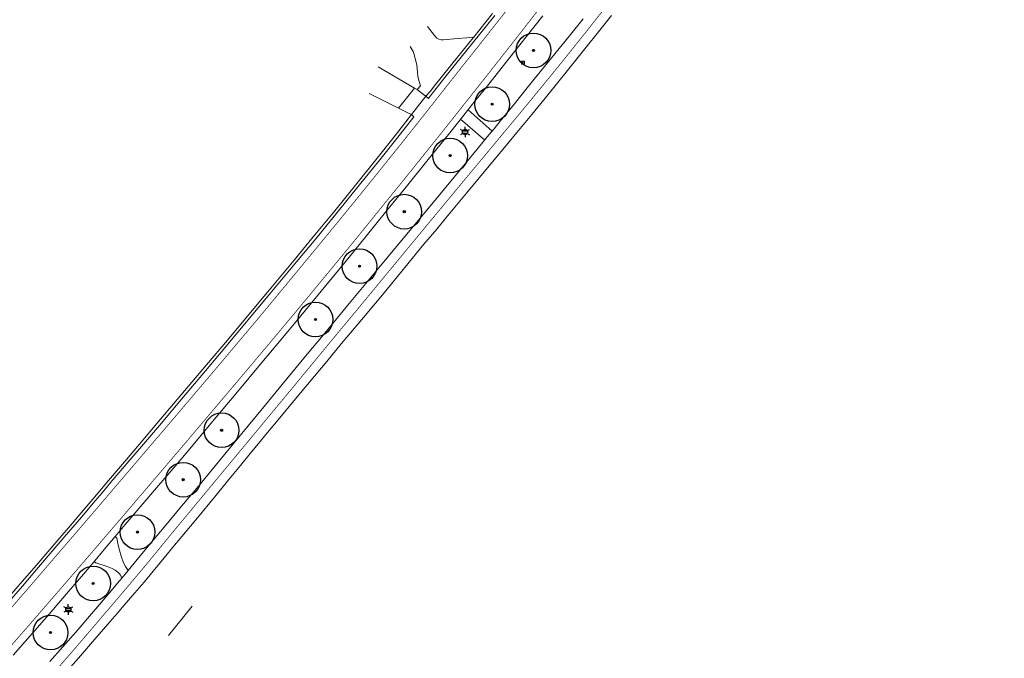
# Model space of a CAD drawing. Header units: metres. Extents: x 158617 to 160793, y 403981 to 406120.
# Tile 16 of 36: x 159435 to 159577, y 404488 to 404580. Entities that reach past the tile are written whole.
import ezdxf
from ezdxf.enums import TextEntityAlignment as Align

# ---------------------------------------------------------------- set-up
doc = ezdxf.new("R2010")
doc.units = ezdxf.units.M
doc.linetypes.add('VW-11_STREEP', pattern=[2, 1, -1])
doc.linetypes.add('VW-30270_STREEP', pattern=[3, 0.3, -2.7])
doc.layers.get('0').update_dxf_attribs({"color": 151})
for name, color, linetype, lineweight in [('B-WE-GR-BOOM-S', 90, 'Continuous', 25), ('B-WE-IE-MEUBILAIR_WEGMEUBILAIR_LICHTMAST-S', 7, 'Continuous', 25), ('B-WE-IE-MEUBILAIR_WEGMEUBILAIR_VERKEERSBORD-S', 7, 'Continuous', 25), ('B-WE-IE-TERREINAFSCHEIDING_DOORGANG-O', 210, 'Continuous', 18), ('B-WE-VH-KANTVERHARDING-O', 60, 'Continuous', 18), ('B-WE-VH-MATERIAALGRENS-O', 7, 'Continuous', 18), ('B-WE-VH-VERHARDING_ASFALT-O', 252, 'Continuous', 18), ('B-WE-VW-MARKERING_LANGS_STREEP_11_010-G', 7, 'VW-11_STREEP', 13), ('B-WE-VW-MARKERING_LANGS_STREEP_30270_010-G', 7, 'VW-30270_STREEP', 13)]:
    doc.layers.add(name, color=color, linetype=linetype, lineweight=lineweight)
doc.styles.add('NLCS-ISO', font='NLCS-ISO.TTF')

# ---------------------------------------------------------------- blocks, each defined once
blk = doc.blocks.new('SIE-WEG_VERKEERSBORD_INFORMATIE-SO')
at = {"linetype": 'ByBlock', "lineweight": 18}
h = blk.add_hatch(color=0, dxfattribs=at)
h.dxf.hatch_style = 1
h.paths.add_polyline_path([(0.3, 0.5), (-0.8, 0.5), (-0.8, 0.2), (-0.3, 0.2), (-0.3, -1.6), (0.3, -1.6)])
h = blk.add_hatch(color=0, dxfattribs=at)
h.dxf.hatch_style = 1
edge = h.paths.add_edge_path()
edge.add_arc((0, 1.2), 0.373, 0, 360)
at = {"color": 0, "linetype": 'ByBlock', "lineweight": 18}
for points in [[(-2, -2), (2, -2), (2, 2), (-2, 2)], [(0.3, 0.5), (-0.8, 0.5), (-0.8, 0.2), (-0.3, 0.2), (-0.3, -1.6), (0.3, -1.6)]]:
    blk.add_lwpolyline(points, close=True, dxfattribs=at)
blk.add_circle((0, 1.2), 0.373, dxfattribs=at)
blk = doc.blocks.new('B-SIE-WEG_LICHTMAST-SO')
at = {"ltscale": 0.1}
for p, q in [((-1.1, 0.63), (-2.19, 1.27)), ((0, 1.27), (0, 2.53)), ((1.1, 0.63), (2.19, 1.27)), ((-1.1, -0.63), (-2.19, -1.27)), ((0, -1.27), (0, -2.53)), ((1.1, -0.63), (2.19, -1.27))]:
    blk.add_line(p, q, dxfattribs=at)
at = {"flags": 128}
for points in [[(-1.16, 0.5), (1.16, 0.5)], [(-1.16, -0.5), (1.16, -0.5)]]:
    blk.add_lwpolyline(points, dxfattribs=at)
at = {"ltscale": 0.1}
blk.add_circle((0, 0), 1.27, dxfattribs=at)
at = {"style": 'NLCS-ISO'}
blk.add_attdef('TYPE', text='', height=1.8, dxfattribs=at).set_placement((0, 2.53), align=Align.BOTTOM_CENTER)
blk = doc.blocks.new('SGR-BOOM_01-flat-270')
at = {"layer": 'B-WE-GR-BOOM-S', "ltscale": 0.1}
h = blk.add_hatch(color=256, dxfattribs=at)
edge = h.paths.add_edge_path()
edge.add_arc((0, 0), 0.15, 0, 360)
at = {"layer": 'B-WE-GR-BOOM-S'}
for radius in [2.5, 0.045]:
    blk.add_circle((0, 0), radius, dxfattribs=at)
at = {"layer": 'B-WE-GR-BOOM-S', "ltscale": 0.1}
blk.add_circle((0, 0), 0.15, dxfattribs=at)
blk = doc.blocks.new('SGR-BOOM_01-flat-271')
at = {"layer": 'B-WE-GR-BOOM-S', "ltscale": 0.1}
h = blk.add_hatch(color=256, dxfattribs=at)
edge = h.paths.add_edge_path()
edge.add_arc((0, 0), 0.15, 0, 360)
at = {"layer": 'B-WE-GR-BOOM-S'}
for radius in [2.5, 0.045]:
    blk.add_circle((0, 0), radius, dxfattribs=at)
at = {"layer": 'B-WE-GR-BOOM-S', "ltscale": 0.1}
blk.add_circle((0, 0), 0.15, dxfattribs=at)
blk = doc.blocks.new('SGR-BOOM_01-flat-272')
at = {"layer": 'B-WE-GR-BOOM-S', "ltscale": 0.1}
h = blk.add_hatch(color=256, dxfattribs=at)
edge = h.paths.add_edge_path()
edge.add_arc((0, 0), 0.15, 0, 360)
at = {"layer": 'B-WE-GR-BOOM-S'}
for radius in [2.5, 0.045]:
    blk.add_circle((0, 0), radius, dxfattribs=at)
at = {"layer": 'B-WE-GR-BOOM-S', "ltscale": 0.1}
blk.add_circle((0, 0), 0.15, dxfattribs=at)
blk = doc.blocks.new('SGR-BOOM_01-flat-273')
at = {"layer": 'B-WE-GR-BOOM-S', "ltscale": 0.1}
h = blk.add_hatch(color=256, dxfattribs=at)
edge = h.paths.add_edge_path()
edge.add_arc((0, 0), 0.15, 0, 360)
at = {"layer": 'B-WE-GR-BOOM-S'}
for radius in [2.5, 0.045]:
    blk.add_circle((0, 0), radius, dxfattribs=at)
at = {"layer": 'B-WE-GR-BOOM-S', "ltscale": 0.1}
blk.add_circle((0, 0), 0.15, dxfattribs=at)
blk = doc.blocks.new('SGR-BOOM_01-flat-274')
at = {"layer": 'B-WE-GR-BOOM-S', "ltscale": 0.1}
h = blk.add_hatch(color=256, dxfattribs=at)
edge = h.paths.add_edge_path()
edge.add_arc((0, 0), 0.15, 0, 360)
at = {"layer": 'B-WE-GR-BOOM-S'}
for radius in [2.5, 0.045]:
    blk.add_circle((0, 0), radius, dxfattribs=at)
at = {"layer": 'B-WE-GR-BOOM-S', "ltscale": 0.1}
blk.add_circle((0, 0), 0.15, dxfattribs=at)
blk = doc.blocks.new('SGR-BOOM_01-flat-275')
at = {"layer": 'B-WE-GR-BOOM-S', "ltscale": 0.1}
h = blk.add_hatch(color=256, dxfattribs=at)
edge = h.paths.add_edge_path()
edge.add_arc((0, 0), 0.15, 0, 360)
at = {"layer": 'B-WE-GR-BOOM-S'}
for radius in [2.5, 0.045]:
    blk.add_circle((0, 0), radius, dxfattribs=at)
at = {"layer": 'B-WE-GR-BOOM-S', "ltscale": 0.1}
blk.add_circle((0, 0), 0.15, dxfattribs=at)
blk = doc.blocks.new('SGR-BOOM_01-flat-276')
at = {"layer": 'B-WE-GR-BOOM-S', "ltscale": 0.1}
h = blk.add_hatch(color=256, dxfattribs=at)
edge = h.paths.add_edge_path()
edge.add_arc((0, 0), 0.15, 0, 360)
at = {"layer": 'B-WE-GR-BOOM-S'}
for radius in [2.5, 0.045]:
    blk.add_circle((0, 0), radius, dxfattribs=at)
at = {"layer": 'B-WE-GR-BOOM-S', "ltscale": 0.1}
blk.add_circle((0, 0), 0.15, dxfattribs=at)
blk = doc.blocks.new('SGR-BOOM_01-flat-277')
at = {"layer": 'B-WE-GR-BOOM-S', "ltscale": 0.1}
h = blk.add_hatch(color=256, dxfattribs=at)
edge = h.paths.add_edge_path()
edge.add_arc((0, 0), 0.15, 0, 360)
at = {"layer": 'B-WE-GR-BOOM-S'}
for radius in [2.5, 0.045]:
    blk.add_circle((0, 0), radius, dxfattribs=at)
at = {"layer": 'B-WE-GR-BOOM-S', "ltscale": 0.1}
blk.add_circle((0, 0), 0.15, dxfattribs=at)
blk = doc.blocks.new('SGR-BOOM_01-flat-278')
at = {"layer": 'B-WE-GR-BOOM-S', "ltscale": 0.1}
h = blk.add_hatch(color=256, dxfattribs=at)
edge = h.paths.add_edge_path()
edge.add_arc((0, 0), 0.15, 0, 360)
at = {"layer": 'B-WE-GR-BOOM-S'}
for radius in [2.5, 0.045]:
    blk.add_circle((0, 0), radius, dxfattribs=at)
at = {"layer": 'B-WE-GR-BOOM-S', "ltscale": 0.1}
blk.add_circle((0, 0), 0.15, dxfattribs=at)
blk = doc.blocks.new('SGR-BOOM_01-flat-279')
at = {"layer": 'B-WE-GR-BOOM-S', "ltscale": 0.1}
h = blk.add_hatch(color=256, dxfattribs=at)
edge = h.paths.add_edge_path()
edge.add_arc((0, 0), 0.15, 0, 360)
at = {"layer": 'B-WE-GR-BOOM-S'}
for radius in [2.5, 0.045]:
    blk.add_circle((0, 0), radius, dxfattribs=at)
at = {"layer": 'B-WE-GR-BOOM-S', "ltscale": 0.1}
blk.add_circle((0, 0), 0.15, dxfattribs=at)
blk = doc.blocks.new('SGR-BOOM_01-flat-280')
at = {"layer": 'B-WE-GR-BOOM-S', "ltscale": 0.1}
h = blk.add_hatch(color=256, dxfattribs=at)
edge = h.paths.add_edge_path()
edge.add_arc((0, 0), 0.15, 0, 360)
at = {"layer": 'B-WE-GR-BOOM-S'}
for radius in [2.5, 0.045]:
    blk.add_circle((0, 0), radius, dxfattribs=at)
at = {"layer": 'B-WE-GR-BOOM-S', "ltscale": 0.1}
blk.add_circle((0, 0), 0.15, dxfattribs=at)

msp = doc.modelspace()

# ---------------------------------------------------------------- linework, layer by layer
at = {"layer": 'B-WE-IE-TERREINAFSCHEIDING_DOORGANG-O'}
msp.add_lwpolyline([(159459.63, 404495.16), (159456.2, 404490.97)], dxfattribs=at)
at = {"layer": 'B-WE-VH-KANTVERHARDING-O'}
for points in [[(159500.17, 404577.15), (159502.93, 404580.59)], [(159493.56, 404578.71), (159494.55, 404577.44), (159494.9, 404577.07), (159495.16, 404576.89), (159495.51, 404576.8), (159495.87, 404576.82), (159497.9, 404576.98), (159499.22, 404577.08), (159499.97, 404577.14), (159500.17, 404577.15)], [(159492.08, 404569.63), (159492.56, 404570.2), (159492.31, 404570.94), (159492.17, 404571.59), (159492.1, 404572.17), (159491.99, 404573.2), (159491.78, 404574.14), (159491.6, 404574.83), (159491.49, 404575.14), (159491.06, 404575.87)], [(159492.08, 404569.63), (159491.67, 404569.86)], [(159491.22, 404566.05), (159490.51, 404566.4), (159489.35, 404566.97)], [(159491.23, 404566.03), (159490.43, 404565), (159488.76, 404562.84), (159486.12, 404559.52), (159483.38, 404556.1), (159480.18, 404552.17), (159477.08, 404548.39), (159474.33, 404545.07), (159470.48, 404540.44), (159468.04, 404537.5), (159464.71, 404533.53), (159461.7, 404529.96), (159457.48, 404524.96), (159454.54, 404521.49), (159452.25, 404518.8), (159450.14, 404516.31), (159447.57, 404513.3), (159446.29, 404511.78), (159445.28, 404510.59), (159443.31, 404508.28), (159442.06, 404506.82), (159440.84, 404505.38), (159439.1, 404503.35), (159436.84, 404500.7), (159434.79, 404498.33), (159432.17, 404495.31)], [(159448.74, 404504.98), (159448.97, 404503.96), (159449.14, 404503.24), (159449.39, 404502.38), (159449.71, 404501.44), (159450, 404500.88), (159450.39, 404500.31)], [(159445.75, 404501.42), (159447.38, 404500.9), (159448.09, 404500.6), (159448.52, 404500.37), (159448.9, 404500.1), (159449.14, 404499.86), (159449.31, 404499.63), (159449.5, 404499.22)]]:
    msp.add_lwpolyline(points, dxfattribs=at)
at = {"layer": 'B-WE-VH-MATERIAALGRENS-O'}
for points in [[(159493.33, 404568.68), (159493.92, 404569.38), (159494.71, 404570.37), (159495.52, 404571.37), (159497.25, 404573.53), (159497.69, 404574.07), (159499.69, 404576.55), (159500.17, 404577.15)], [(159493.33, 404568.68), (159493.18, 404568.79), (159492.33, 404569.43), (159492.08, 404569.63)], [(159448.73, 404504.97), (159448.74, 404504.98), (159448.5, 404505.23)], [(159445.49, 404501.61), (159445.75, 404501.42)]]:
    msp.add_lwpolyline(points, dxfattribs=at)
at = {"layer": 'B-WE-VH-VERHARDING_ASFALT-O'}
for points in [[(159503.28, 404580.34), (159500.03, 404576.31), (159497.6, 404573.28), (159495.86, 404571.12), (159494.26, 404569.13), (159493.67, 404568.37), (159493.33, 404568.68), (159491.23, 404566.03), (159491.56, 404565.72), (159489.11, 404562.59), (159486.47, 404559.27), (159483.72, 404555.86), (159480.52, 404551.92), (159477.43, 404548.14), (159474.68, 404544.82), (159470.83, 404540.19), (159468.39, 404537.25), (159465.06, 404533.28), (159462.05, 404529.71), (159457.83, 404524.71), (159454.89, 404521.24), (159452.6, 404518.55), (159450.48, 404516.06), (159447.92, 404513.05), (159446.63, 404511.53), (159445.62, 404510.34), (159443.65, 404508.03), (159442.41, 404506.57), (159441.19, 404505.13), (159439.45, 404503.1), (159437.19, 404500.45), (159435.15, 404498.08), (159432.56, 404495.06)], [(159510.19, 404580.29), (159507.77, 404577.22), (159504.49, 404573.09), (159502.18, 404570.19), (159500.39, 404567.95), (159498.8, 404565.96), (159496.75, 404563.41), (159493.44, 404559.3), (159490.52, 404555.67), (159487.69, 404552.19), (159484.52, 404548.28), (159481.61, 404544.71), (159478.89, 404541.38), (159475.3, 404537.03), (159472.71, 404533.91), (159469.45, 404530), (159466.18, 404526.08), (159462.32, 404521.49), (159459.51, 404518.14), (159457.21, 404515.43), (159454.75, 404512.56), (159452.21, 404509.6), (159450.82, 404507.98), (159449.95, 404506.95), (159448.5, 404505.23), (159447.97, 404504.59), (159446.72, 404503.08), (159445.58, 404501.72), (159443.96, 404499.81), (159441.8, 404497.28), (159439.32, 404494.38), (159437.33, 404492.09), (159435.56, 404490.07), (159433.82, 404488.12)], [(159515.98, 404579.84), (159514, 404577.39), (159511.47, 404574.25), (159508.31, 404570.36), (159506.08, 404567.6), (159504.03, 404565.09), (159503.14, 404564), (159502.41, 404563.1), (159500.29, 404560.5), (159496.93, 404556.42), (159493.95, 404552.84), (159490.78, 404549.04), (159487.91, 404545.62), (159484.91, 404541.99), (159482.26, 404538.8), (159478.74, 404534.55), (159475.96, 404531.2), (159472.59, 404527.11), (159469.76, 404523.68), (159465.65, 404518.68), (159462.97, 404515.44), (159460.57, 404512.54), (159458.1, 404509.57), (159455.83, 404506.86), (159454.54, 404505.31), (159453.53, 404504.1), (159451.7, 404501.89), (159450.39, 404500.31), (159449.5, 404499.22), (159449.16, 404498.81), (159447.67, 404497.03), (159445.4, 404494.39), (159442.84, 404491.45), (159440.97, 404489.32), (159439.12, 404487.21)], [(159520.06, 404580.31), (159518.21, 404577.98), (159516.42, 404575.74), (159513.91, 404572.62), (159510.74, 404568.7), (159508.57, 404566.03), (159506.45, 404563.47), (159504.87, 404561.58), (159502.69, 404558.94), (159499.15, 404554.69), (159496.29, 404551.23), (159494.88, 404549.54), (159493.04, 404547.34), (159490.28, 404544), (159487.28, 404540.36), (159484.56, 404537.09), (159483.54, 404535.87), (159481.12, 404532.97), (159479.65, 404531.21), (159478.8, 404530.18), (159478.26, 404529.54), (159474.99, 404525.65), (159472.02, 404522.06), (159470.5, 404520.22), (159469.6, 404519.13), (159467.81, 404516.95), (159466.57, 404515.44), (159465.16, 404513.72), (159462.83, 404510.91), (159460.37, 404507.93), (159458.12, 404505.2), (159456.86, 404503.67), (159455.85, 404502.45), (159454.02, 404500.24), (159452.69, 404498.66), (159451.38, 404497.1), (159449.83, 404495.31), (159448.81, 404494.12), (159447.47, 404492.58), (159444.98, 404489.71), (159443.22, 404487.68), (159441.31, 404485.5)], [(159491.67, 404569.86), (159486.42, 404572.91)], [(159489.35, 404566.97), (159485.12, 404569.07)], [(159489.35, 404566.97), (159491.67, 404569.86)]]:
    msp.add_lwpolyline(points, dxfattribs=at)
at = {"layer": 'B-WE-VH-VERHARDING_ASFALT-O', "flags": 128}
for points in [[(159502.85, 404563.64), (159499.41, 404566.72)], [(159498.33, 404565.38), (159501.82, 404562.37)]]:
    msp.add_lwpolyline(points, dxfattribs=at)
at = {"layer": 'B-WE-VW-MARKERING_LANGS_STREEP_11_010-G', "const_width": 0.1, "flags": 128}
for points in [[(158800.57, 404333.3), (158803.03, 404334.47), (158809.36, 404337.52), (158815.64, 404340.52), (158821.94, 404343.55), (158828.29, 404346.58), (158834.6, 404349.59), (158840.93, 404352.59), (158844.06, 404354.06), (158847.78, 404355.78), (158850.04, 404356.81), (158852.23, 404357.8), (158854.18, 404358.63), (158856.56, 404359.58), (158858.73, 404360.43), (158860.69, 404361.16), (158862.88, 404361.94), (158864.97, 404362.66), (158867.43, 404363.47), (158870.02, 404364.28), (158872.68, 404365.08), (158874.8, 404365.69), (158877.32, 404366.39), (158879.58, 404366.97), (158881.58, 404367.44), (158884.55, 404368.11), (158888.41, 404368.95), (158895.5, 404370.46), (158902.35, 404371.93), (158909.07, 404373.34), (158915.91, 404374.78), (158922.85, 404376.25), (158929.7, 404377.7), (158936.55, 404379.15), (158943.5, 404380.61), (158950.36, 404382.04), (158954.25, 404382.86), (158957.21, 404383.48), (158960.93, 404384.25), (158964.32, 404384.89), (158966.4, 404385.24), (158968.65, 404385.57), (158970.22, 404385.76), (158971.49, 404385.9), (158973.53, 404386.11), (158975.73, 404386.27), (158977.92, 404386.37), (158979.7, 404386.38), (158981.96, 404386.31), (158984.47, 404386.15), (158987.14, 404385.87), (158989.37, 404385.59), (158991.4, 404385.28), (158994.31, 404384.78), (158997.54, 404384.1), (158999.11, 404383.75), (159001.57, 404383.16), (159003.99, 404382.53), (159006.29, 404381.87), (159008.72, 404381.16), (159012.12, 404380.09), (159015.56, 404378.94), (159022.22, 404376.71), (159029.03, 404374.43), (159035.65, 404372.21), (159042.28, 404369.97), (159048.93, 404367.75), (159055.48, 404365.57), (159062.13, 404363.36), (159068.78, 404361.16), (159075.43, 404358.96), (159082.08, 404356.77), (159088.71, 404354.57), (159095.37, 404352.37), (159102.02, 404350.17), (159108.67, 404347.98), (159111.64, 404347.02), (159114.92, 404345.94), (159118.31, 404344.83), (159124.95, 404342.66), (159131.71, 404340.47), (159135.48, 404339.28), (159138.33, 404338.4), (159141.1, 404337.57), (159143.16, 404336.97), (159145.06, 404336.43), (159147.86, 404335.67), (159151.53, 404334.79), (159154.65, 404334.17), (159157.27, 404333.78), (159159.34, 404333.55), (159161.44, 404333.36), (159162.86, 404333.23), (159164.26, 404333.14), (159167.48, 404333.04), (159169.26, 404333.02), (159170.29, 404333.04), (159172.87, 404333.2), (159174.34, 404333.31), (159176.52, 404333.53), (159179.66, 404333.96), (159182.61, 404334.51), (159184.01, 404334.78), (159185.44, 404335.07), (159189.3, 404335.87), (159192.48, 404336.63), (159196.02, 404337.52), (159199.32, 404338.42), (159202.78, 404339.37), (159206.11, 404340.38), (159209.59, 404341.47), (159212.86, 404342.53), (159216.24, 404343.68), (159219.5, 404344.82), (159222.35, 404345.82), (159225.5, 404346.97), (159228.55, 404348.11), (159231.47, 404349.27), (159235.03, 404350.75), (159237.99, 404352.03), (159241.45, 404353.58), (159244.69, 404355.13), (159247.61, 404356.55), (159253.89, 404359.72), (159260.08, 404362.89), (159266.12, 404365.98), (159272.34, 404369.18), (159278.57, 404372.37), (159284.79, 404375.57), (159291.18, 404378.86), (159297.37, 404382.04), (159303.58, 404385.22), (159309.89, 404388.46), (159316.09, 404391.65), (159322.3, 404394.84), (159328.55, 404398.03), (159331.59, 404399.61), (159334.56, 404401.17), (159337.19, 404402.62), (159338.97, 404403.63), (159340.4, 404404.46), (159343, 404406.01), (159346.4, 404408.09), (159349.46, 404410.05), (159352.13, 404411.85), (159354.34, 404413.41), (159355.46, 404414.23), (159356.93, 404415.31), (159359.61, 404417.43), (159362.33, 404419.7), (159364.94, 404422.01), (159367.36, 404424.19), (159369.99, 404426.61), (159372.5, 404428.97), (159375.09, 404431.49), (159377.44, 404433.85), (159379.95, 404436.43), (159382.34, 404438.93), (159387.11, 404443.97), (159391.92, 404449.13), (159396.54, 404454.05), (159401.31, 404459.15), (159405.86, 404464.07), (159410.64, 404469.25), (159416.3, 404475.46), (159419.5, 404479.01), (159423.17, 404483.12), (159425.37, 404485.62), (159427.85, 404488.41), (159430, 404490.86), (159431.77, 404492.9), (159433.15, 404494.48), (159435.76, 404497.49), (159437.81, 404499.87), (159440.13, 404502.57), (159441.86, 404504.58), (159443.08, 404506), (159444.29, 404507.41), (159446.38, 404509.85), (159447.42, 404511.07), (159448.58, 404512.43), (159451.14, 404515.42), (159453.42, 404518.1), (159455.73, 404520.79), (159458.54, 404524.1), (159462.69, 404528.99), (159465.81, 404532.69), (159469.02, 404536.5), (159471.55, 404539.55), (159475.28, 404544.06), (159478.12, 404547.5), (159481.02, 404551.03), (159484.19, 404554.92), (159486.96, 404558.35), (159489.91, 404562.03), (159491.74, 404564.33), (159493.26, 404566.24), (159494.96, 404568.41), (159496.53, 404570.4), (159498.41, 404572.79), (159500.77, 404575.75), (159503.99, 404579.84), (159506.3, 404582.79), (159509.98, 404587.51), (159511.88, 404589.96), (159515.4, 404594.51), (159518.3, 404598.32), (159520.86, 404601.71), (159523.23, 404604.87), (159525.85, 404608.39), (159527.3, 404610.36), (159529.39, 404613.25), (159531.06, 404615.6), (159533.04, 404618.41), (159534.66, 404620.74), (159536.75, 404623.85), (159538.82, 404626.94), (159541.82, 404631.69), (159543.14, 404633.82), (159544.66, 404636.29), (159546.83, 404639.83), (159548.15, 404641.98), (159549.12, 404643.59), (159550.02, 404645.09), (159551.72, 404647.97), (159553.24, 404650.6), (159554.3, 404652.44), (159555.06, 404653.76), (159556.45, 404656.25), (159558.38, 404659.74), (159559.82, 404662.39), (159560.89, 404664.35), (159562.25, 404666.84), (159563.21, 404668.61), (159564.85, 404671.64), (159566.86, 404675.36), (159569.5, 404680.25), (159571.96, 404684.82), (159572.79, 404686.36), (159574.52, 404689.58), (159576.67, 404693.58), (159579.29, 404698.45), (159581.68, 404702.9), (159584.48, 404708.11), (159587.02, 404712.85), (159588.67, 404715.92), (159590.15, 404718.68), (159593.19, 404724.34), (159593.65, 404725.19), (159594.91, 404727.52), (159596.48, 404730.42), (159597.86, 404732.98), (159599.13, 404735.32), (159601.14, 404739.04), (159602.62, 404741.73), (159603.86, 404744), (159605.24, 404746.49), (159608.42, 404752.22), (159610.99, 404756.79), (159612.63, 404759.73), (159614.53, 404763.07), (159616.29, 404766.15), (159618.33, 404769.7), (159620.29, 404773.07), (159622.04, 404776.08), (159624.31, 404779.95), (159626.01, 404782.84), (159627.23, 404784.9), (159629.19, 404788.23), (159631.32, 404791.83), (159634.21, 404796.67), (159636.53, 404800.5), (159638.61, 404803.89), (159640.24, 404806.5), (159642.37, 404809.86), (159642.89, 404810.7), (159645.49, 404814.74), (159647.96, 404818.56), (159650.3, 404822.17), (159652.48, 404825.52), (159654.51, 404828.59), (159656.31, 404831.3), (159658.95, 404835.21), (159661.96, 404839.58), (159664.28, 404842.89), (159665.48, 404844.62), (159667.16, 404846.98), (159669.39, 404850.09), (159671.5, 404852.98), (159673.1, 404855.13), (159674.55, 404857.08), (159676.47, 404859.61), (159677.95, 404861.54), (159680.83, 404865.3), (159684.25, 404869.75), (159687.15, 404873.53), (159692.26, 404880.15), (159696.57, 404885.67), (159699.2, 404889.03), (159701.36, 404891.78), (159706.17, 404897.8), (159709.57, 404902), (159711.56, 404904.42), (159713.2, 404906.41), (159715.14, 404908.74), (159717.27, 404911.25), (159719.53, 404913.86), (159721.97, 404916.64), (159724.22, 404919.16), (159726.01, 404921.09), (159728.24, 404923.4), (159730.15, 404925.35), (159732.69, 404927.85), (159734.45, 404929.56), (159736.28, 404931.31), (159738.85, 404933.73), (159741.71, 404936.35), (159744.14, 404938.56), (159747.73, 404941.77), (159752.3, 404945.85), (159754.71, 404947.98), (159756.85, 404949.88), (159760.91, 404953.49), (159763.4, 404955.7), (159765.81, 404957.84), (159767.21, 404959.08), (159771.29, 404962.71), (159773.3, 404964.49), (159774.89, 404965.9)], [(159777.4, 404962.93), (159775.84, 404961.53), (159774.03, 404959.92), (159769.9, 404956.3), (159766.18, 404953.05), (159763.61, 404950.81), (159759.41, 404947.16), (159757.24, 404945.27), (159754.91, 404943.25), (159750.28, 404939.19), (159746.69, 404936.01), (159744.29, 404933.88), (159741.36, 404931.22), (159738.77, 404928.81), (159736.94, 404927.07), (159735.26, 404925.43), (159732.78, 404922.96), (159730.89, 404921.03), (159728.88, 404918.91), (159726.83, 404916.68), (159724.69, 404914.32), (159722.2, 404911.49), (159719.98, 404908.92), (159717.96, 404906.52), (159716.11, 404904.33), (159714.43, 404902.29), (159712.44, 404899.86), (159708.77, 404895.35), (159704.26, 404889.69), (159701.96, 404886.77), (159699.29, 404883.37), (159695.31, 404878.27), (159692.24, 404874.29), (159689.64, 404870.91), (159687.11, 404867.62), (159683.67, 404863.13), (159680.82, 404859.39), (159679.52, 404857.69), (159677.51, 404855.03), (159676.1, 404853.15), (159674.52, 404851.01), (159672.34, 404848.04), (159670.03, 404844.84), (159668.3, 404842.4), (159667.1, 404840.71), (159664.95, 404837.62), (159661.91, 404833.18), (159659.26, 404829.25), (159657.43, 404826.5), (159655.46, 404823.54), (159653.23, 404820.13), (159650.94, 404816.6), (159648.46, 404812.77), (159645.75, 404808.55), (159644.93, 404807.23), (159642.97, 404804.12), (159641.38, 404801.54), (159639.31, 404798.16), (159637.37, 404794.96), (159634.36, 404789.94), (159632.25, 404786.39), (159630.51, 404783.45), (159628.92, 404780.75), (159627.24, 404777.9), (159625.07, 404774.2), (159623.39, 404771.3), (159621.44, 404767.93), (159619.34, 404764.28), (159617.47, 404761.02), (159615.49, 404757.52), (159613.79, 404754.5), (159611.22, 404749.91), (159608.32, 404744.68), (159605.45, 404739.44), (159604.14, 404737.05), (159602.19, 404733.48), (159601.03, 404731.35), (159599.58, 404728.67), (159598.15, 404726.03), (159596.72, 404723.36), (159593.38, 404717.12), (159591.82, 404714.24), (159590.12, 404711.07), (159587.66, 404706.5), (159584.76, 404701.11), (159582.4, 404696.7), (159579.81, 404691.89), (159577.68, 404687.94), (159575.87, 404684.56), (159572.72, 404678.71), (159569.86, 404673.4), (159567.79, 404669.57), (159566.35, 404666.9), (159564.1, 404662.76), (159561.49, 404658.01), (159560.66, 404656.52), (159559.71, 404654.81), (159558.09, 404651.93), (159557.41, 404650.72), (159556.53, 404649.18), (159554.81, 404646.22), (159553.1, 404643.34), (159551.31, 404640.39), (159549.67, 404637.69), (159547.67, 404634.44), (159546.38, 404632.39), (159545, 404630.17), (159543.04, 404627.06), (159541.74, 404625), (159539.63, 404621.83), (159537.71, 404618.97), (159535.94, 404616.39), (159533.93, 404613.53), (159532.18, 404611.07), (159530.41, 404608.65), (159529.08, 404606.83), (159526.24, 404602.98), (159523.71, 404599.59), (159521.33, 404596.43), (159518.1, 404592.2), (159514.95, 404588.12), (159512.95, 404585.53), (159509.27, 404580.8), (159506.89, 404577.73), (159503.64, 404573.6), (159501.35, 404570.69), (159499.58, 404568.46), (159498, 404566.47), (159495.98, 404563.92), (159492.68, 404559.8), (159489.77, 404556.18), (159486.94, 404552.7), (159483.78, 404548.78), (159480.85, 404545.21), (159478.11, 404541.89), (159474.51, 404537.54), (159471.9, 404534.42), (159468.62, 404530.51), (159465.31, 404526.59), (159463.29, 404524.2), (159461.43, 404522), (159458.6, 404518.65), (159456.29, 404515.94), (159453.84, 404513.07), (159451.31, 404510.11), (159449.93, 404508.49), (159449.05, 404507.46), (159447.02, 404505.1), (159445.73, 404503.59), (159444.57, 404502.23), (159442.92, 404500.32), (159440.74, 404497.79), (159438.23, 404494.89), (159436.25, 404492.6), (159434.48, 404490.58), (159432.77, 404488.63), (159430.86, 404486.45), (159428.12, 404483.36), (159426.17, 404481.15), (159422.3, 404476.81), (159419.04, 404473.2), (159413.16, 404466.71), (159408.43, 404461.57), (159403.94, 404456.69), (159399.18, 404451.6), (159394.48, 404446.56), (159389.61, 404441.34), (159384.91, 404436.33), (159382.5, 404433.82), (159380.02, 404431.29), (159377.55, 404428.83), (159375.04, 404426.41), (159372.32, 404423.81), (159369.94, 404421.6), (159367.33, 404419.26), (159364.78, 404417.02), (159363.18, 404415.66), (159361.69, 404414.45), (159359.31, 404412.57), (159357.53, 404411.25), (159356.09, 404410.22), (159354.06, 404408.76), (159351.32, 404406.92), (159348.28, 404404.98), (159346.68, 404403.99), (159344.89, 404402.88), (159342.28, 404401.35), (159340.89, 404400.56), (159338.96, 404399.49), (159336.26, 404398.03), (159333.15, 404396.4), (159330.11, 404394.83), (159323.89, 404391.62), (159317.68, 404388.41), (159311.46, 404385.21), (159305.19, 404381.99), (159298.99, 404378.81), (159292.77, 404375.61), (159286.5, 404372.39), (159280.25, 404369.18), (159274.06, 404365.99), (159267.81, 404362.78), (159261.66, 404359.62), (159255.45, 404356.47), (159249.18, 404353.31), (159246.43, 404351.98), (159242.89, 404350.31), (159239.39, 404348.76), (159236.5, 404347.52), (159232.96, 404346.05), (159230.01, 404344.87), (159226.92, 404343.67), (159223.61, 404342.45), (159220.93, 404341.48), (159217.23, 404340.21), (159214.25, 404339.23), (159210.55, 404338.04), (159207.46, 404337.08), (159203.81, 404335.97), (159200.31, 404334.94), (159197.07, 404334.04), (159194, 404333.22), (159190.31, 404332.29), (159186.91, 404331.48), (159185.56, 404331.19), (159183.57, 404330.78), (159180.6, 404330.21), (159177.02, 404329.68), (159175.05, 404329.46), (159172.97, 404329.27), (159170.4, 404329.17), (159169.44, 404329.14), (159167.02, 404329.19), (159163.86, 404329.33), (159162.88, 404329.42), (159161.09, 404329.58), (159158.69, 404329.82), (159156.9, 404330.05), (159154.07, 404330.51), (159150.57, 404331.24), (159147.37, 404332.02), (159143.92, 404332.94), (159142.11, 404333.46), (159139.98, 404334.08), (159137.21, 404334.92), (159134.34, 404335.79), (159130.55, 404336.97), (159123.84, 404339.14), (159117.2, 404341.31), (159113.55, 404342.5), (159110.54, 404343.49), (159107.5, 404344.52), (159100.85, 404346.73), (159094.22, 404348.91), (159087.57, 404351.12), (159080.93, 404353.31), (159074.28, 404355.51), (159067.63, 404357.71), (159060.98, 404359.91), (159054.35, 404362.11), (159047.75, 404364.31), (159041.12, 404366.53), (159034.46, 404368.75), (159027.84, 404370.98), (159021.13, 404373.26), (159014.48, 404375.48), (159011.1, 404376.58), (159007.74, 404377.64), (159005.29, 404378.34), (159003, 404378.99), (159000.79, 404379.59), (158998.38, 404380.2), (158996.44, 404380.68), (158994.14, 404381.22), (158992.06, 404381.63), (158990.44, 404381.92), (158988.56, 404382.19), (158986.75, 404382.41), (158983.48, 404382.68), (158981.2, 404382.77), (158979.53, 404382.8), (158976.83, 404382.78), (158974.35, 404382.63), (158971.91, 404382.41), (158970.39, 404382.24), (158967.36, 404381.78), (158964.88, 404381.33), (158961.59, 404380.66), (158957.9, 404379.9), (158951.05, 404378.46), (158944.2, 404377.01), (158937.3, 404375.56), (158930.45, 404374.11), (158923.6, 404372.66), (158920.83, 404372.07), (158916.71, 404371.2), (158912.94, 404370.4), (158909.87, 404369.74), (158903.08, 404368.3), (158896.24, 404366.85), (158889.29, 404365.36), (158887.41, 404364.93), (158885.44, 404364.47), (158882.46, 404363.77), (158879.86, 404363.13), (158877.77, 404362.58), (158875.68, 404361.99), (158873.47, 404361.35), (158871.01, 404360.61), (158868.71, 404359.88), (158866.58, 404359.2), (158864.55, 404358.5), (158862.02, 404357.61), (158859.56, 404356.69), (158857.58, 404355.94), (158855.5, 404355.11), (158853.72, 404354.37), (158851.71, 404353.5), (158849.07, 404352.29), (158846.15, 404350.93), (158842.54, 404349.22), (158836.2, 404346.21), (158829.9, 404343.2), (158823.59, 404340.19), (158817.26, 404337.17), (158813.77, 404335.51), (158810.95, 404334.16), (158808.4, 404332.95), (158804.63, 404331.15), (158801.95, 404329.88)]]:
    msp.add_lwpolyline(points, dxfattribs=at)
at = {"layer": 'B-WE-VW-MARKERING_LANGS_STREEP_30270_010-G', "const_width": 0.1, "flags": 128}
msp.add_lwpolyline([(158671.9, 404066.73), (158672.2, 404069.74), (158672.34, 404071.67), (158672.58, 404075.2), (158672.63, 404077.31), (158672.65, 404079.16), (158672.69, 404082.2), (158672.66, 404085.78), (158672.59, 404089.25), (158672.38, 404096.26), (158672.14, 404103.25), (158671.89, 404110.25), (158671.66, 404117.27), (158671.41, 404124.28), (158671.18, 404131.28), (158670.94, 404138.27), (158670.7, 404145.24), (158670.45, 404152.27), (158670.2, 404159.26), (158669.96, 404166.13), (158669.72, 404173.14), (158669.49, 404180.15), (158669.26, 404187.22), (158669.02, 404194.21), (158668.79, 404201.2), (158668.56, 404208.2), (158668.34, 404215.2), (158668.15, 404222.19), (158668.13, 404225.59), (158668.22, 404229.07), (158668.37, 404231.08), (158668.64, 404233.22), (158669.02, 404235.54), (158669.42, 404237.73), (158669.92, 404240.08), (158670.47, 404242.29), (158671.03, 404244.3), (158671.62, 404246.17), (158672.4, 404248.41), (158673.12, 404250.41), (158674.03, 404252.4), (158675.1, 404254.38), (158675.81, 404255.57), (158676.67, 404256.76), (158677.82, 404258.19), (158678.83, 404259.3), (158680.5, 404260.93), (158681.97, 404262.26), (158683.53, 404263.53), (158684.93, 404264.62), (158686.7, 404265.88), (158688.7, 404267.27), (158691.85, 404269.25), (158694.36, 404270.72), (158696.08, 404271.67), (158698.48, 404272.95), (158700.49, 404273.98), (158704.45, 404275.9), (158706.74, 404277.01), (158713.03, 404280.06), (158719.35, 404283.11), (158725.66, 404286.17), (158731.95, 404289.21), (158738.27, 404292.27), (158744.53, 404295.3), (158747.65, 404296.81), (158750.86, 404298.36), (158757.17, 404301.41), (158763.46, 404304.45), (158769.73, 404307.49), (158776.05, 404310.54), (158782.37, 404313.6), (158788.63, 404316.63), (158794.94, 404319.69), (158800.97, 404322.6), (158807.25, 404325.65), (158813.57, 404328.7), (158819.89, 404331.76), (158826.17, 404334.8), (158832.45, 404337.84), (158838.75, 404340.87), (158845.08, 404343.92), (158848.63, 404345.6), (158851.13, 404346.75), (158853.18, 404347.66), (158855.36, 404348.59), (158857.57, 404349.5), (158859.64, 404350.32), (158861.51, 404351.02), (158864.12, 404351.99), (158866.07, 404352.67), (158868.16, 404353.4), (158870.71, 404354.25), (158872.63, 404354.85), (158874.9, 404355.55), (158877.08, 404356.21), (158879.47, 404356.89), (158881.73, 404357.49), (158883.84, 404358.04), (158885.77, 404358.51), (158887.45, 404358.89), (158890.67, 404359.58), (158897.41, 404361), (158904.27, 404362.43), (158911.18, 404363.87), (158918.03, 404365.29), (158924.84, 404366.71), (158931.69, 404368.14), (158938.55, 404369.56), (158945.35, 404370.98), (158952.19, 404372.39), (158959.07, 404373.79), (158962.83, 404374.5), (158965.88, 404374.99), (158968.42, 404375.27), (158970.73, 404375.47), (158972.73, 404375.6), (158974.74, 404375.68), (158977.03, 404375.73), (158979.16, 404375.72), (158980.97, 404375.68), (158983.27, 404375.58), (158985.93, 404375.4), (158987.51, 404375.25), (158989.41, 404375.04), (158991.08, 404374.82), (158992.77, 404374.56), (158994.03, 404374.34), (158995.26, 404374.09), (158997.44, 404373.62), (158999.41, 404373.14), (159000.98, 404372.74), (159003.44, 404372.06), (159005.96, 404371.33), (159009.32, 404370.27), (159012.52, 404369.23), (159019.19, 404367.05), (159025.73, 404364.9), (159032.37, 404362.72), (159039.06, 404360.51), (159045.68, 404358.33), (159052.35, 404356.13), (159059.03, 404353.94), (159065.68, 404351.76), (159072.31, 404349.59), (159078.97, 404347.4), (159085.63, 404345.22), (159092.28, 404343.04), (159098.93, 404340.85), (159105.57, 404338.66), (159108.64, 404337.62), (159111.59, 404336.65), (159115.33, 404335.43), (159121.97, 404333.25), (159128.59, 404331.07), (159132.43, 404329.8), (159135.26, 404328.87), (159138.23, 404327.89), (159141.91, 404326.68), (159145.69, 404325.44), (159148.73, 404324.48), (159150.88, 404323.83), (159153.05, 404323.21), (159154.47, 404322.82), (159156.09, 404322.43), (159158.06, 404322.03), (159159.75, 404321.72), (159161.39, 404321.46), (159163.01, 404321.31), (159165, 404321.23), (159166.8, 404321.21), (159168.33, 404321.28), (159169.41, 404321.35), (159170.62, 404321.46), (159172.15, 404321.63), (159174.01, 404321.91), (159175.83, 404322.2), (159177.94, 404322.61), (159180.01, 404323.08), (159182.08, 404323.58), (159183.62, 404323.99), (159185.22, 404324.41), (159187.37, 404325.03), (159190.07, 404325.85), (159192.01, 404326.45), (159198.76, 404328.51), (159205.47, 404330.56), (159212.09, 404332.58), (159218.79, 404334.63), (159223, 404335.93), (159225.73, 404336.8), (159227.56, 404337.41), (159229.3, 404338.02), (159232.57, 404339.18), (159234.74, 404340.02), (159236.97, 404340.9), (159239.09, 404341.78), (159241.73, 404342.92), (159243.82, 404343.85), (159245.49, 404344.6), (159248.77, 404346.16), (159251.89, 404347.71), (159254.09, 404348.84), (159256.01, 404349.84), (159256.98, 404350.38), (159258.04, 404351.01), (159258.87, 404351.55), (159259.63, 404352.07), (159260.55, 404352.75), (159261.37, 404353.45), (159263.66, 404355.41), (159265.72, 404356.9), (159267.53, 404358.07), (159269.67, 404359.33), (159271.5, 404360.36), (159272.87, 404361.11), (159275.82, 404362.69), (159278.82, 404364.22), (159282.09, 404365.83), (159288.39, 404368.95), (159294.52, 404372.05), (159300.7, 404375.25), (159306.98, 404378.44), (159308.29, 404379.11), (159313.21, 404381.64), (159315.62, 404382.9), (159317.5, 404383.87), (159319.4, 404384.83), (159320.79, 404385.52), (159322.54, 404386.34), (159324.78, 404387.33), (159328.25, 404388.77), (159332.29, 404390.42), (159338.81, 404393.09), (159345.66, 404395.83), (159348.98, 404397.17), (159350.74, 404397.89), (159352.18, 404398.52), (159353.24, 404399), (159354.55, 404399.6), (159356, 404400.34), (159357.26, 404401.06), (159358.53, 404401.82), (159359.73, 404402.59), (159361.31, 404403.7), (159362.78, 404404.83), (159364.85, 404406.52), (159365.57, 404407.19), (159366.27, 404407.85), (159367.56, 404409.16), (159369.83, 404411.51), (159374.82, 404416.71), (159379.64, 404421.72), (159384.55, 404426.83), (159387.78, 404430.2), (159389.39, 404431.87), (159394.21, 404436.89), (159399.04, 404441.93), (159404.02, 404447.1), (159408.95, 404452.26), (159413.47, 404456.99), (159418.14, 404461.92), (159424.32, 404468.54), (159427.46, 404471.96), (159431.48, 404476.39), (159433.69, 404478.84), (159436.08, 404481.51), (159438.3, 404484.02), (159440.24, 404486.23), (159442.14, 404488.4), (159443.88, 404490.43), (159446.34, 404493.31), (159448.67, 404496.04), (159450.19, 404497.83), (159451.49, 404499.38), (159452.83, 404500.97), (159454.64, 404503.17), (159455.65, 404504.4), (159456.9, 404505.93), (159459.16, 404508.65), (159461.64, 404511.64), (159463.96, 404514.44), (159466.65, 404517.68), (159470.89, 404522.79), (159473.87, 404526.38), (159477.07, 404530.26), (159479.91, 404533.7), (159483.32, 404537.81), (159486.03, 404541.09), (159489.04, 404544.73), (159491.8, 404548.07), (159495.01, 404551.95), (159497.89, 404555.42), (159501.42, 404559.66), (159503.62, 404562.31), (159505.19, 404564.2), (159507.32, 404566.76), (159509.51, 404569.42), (159512.72, 404573.35), (159515.22, 404576.47), (159517, 404578.7), (159518.83, 404581.03), (159521.64, 404584.68), (159523.8, 404587.52), (159527.15, 404592.03), (159529.96, 404595.87), (159532, 404598.71), (159534.75, 404602.61), (159536.1, 404604.55), (159537.84, 404607.05), (159539.68, 404609.76), (159541.7, 404612.71), (159543.72, 404615.72), (159545.2, 404617.98), (159547.4, 404621.38), (159548.72, 404623.44), (159550.95, 404626.99), (159552.05, 404628.74), (159553.43, 404630.96), (159555.45, 404634.24), (159557.27, 404637.24), (159559, 404640.17), (159560.59, 404642.86), (159562.2, 404645.65), (159563.01, 404647.08), (159563.95, 404648.72), (159565.51, 404651.49), (159567.32, 404654.75), (159569.8, 404659.28), (159572.36, 404664), (159575.5, 404669.8), (159578.74, 404675.8), (159580.43, 404678.94), (159581.72, 404681.36), (159583.5, 404684.67), (159585.74, 404688.84), (159588.15, 404693.31), (159590.45, 404697.55), (159593.41, 404703.04), (159596.14, 404708.12), (159597.74, 404711.09), (159599.41, 404714.18), (159602.72, 404720.32), (159604.35, 404723.33), (159605.76, 404725.96), (159607.18, 404728.58), (159608.32, 404730.7), (159610.17, 404734.14), (159611.48, 404736.57), (159614.09, 404741.4), (159616.89, 404746.59), (159617.36, 404747.46), (159618.06, 404748.76), (159619.37, 404751.19), (159621.12, 404754.42), (159623.09, 404758.07), (159624.91, 404761.44), (159626.68, 404764.74), (159628.61, 404768.29), (159630.19, 404771.19), (159632.44, 404775.23), (159633.8, 404777.62), (159635.66, 404780.87), (159637.51, 404784.01), (159639.23, 404786.9), (159642.22, 404791.92), (159643.9, 404794.66), (159646.37, 404798.66), (159648, 404801.22), (159649.32, 404803.25), (159650.3, 404804.88), (159653.42, 404809.67), (159654.05, 404810.62), (159655.84, 404813.34), (159658.17, 404816.89), (159660.32, 404820.13), (159662.37, 404823.23), (159664.22, 404826), (159666.81, 404829.78), (159670.21, 404834.68), (159672.06, 404837.31), (159673.21, 404838.92), (159675.01, 404841.42), (159677.27, 404844.56), (159679.47, 404847.56), (159680.93, 404849.53), (159682.46, 404851.58), (159684.32, 404854.05), (159685.68, 404855.87), (159688.56, 404859.68), (159691.73, 404863.88), (159694.55, 404867.58), (159696.99, 404870.8), (159700.08, 404874.79), (159703.64, 404879.35), (159706.52, 404883.01), (159708.98, 404886.1), (159713.67, 404891.95), (159717.3, 404896.32), (159719.36, 404898.78), (159720.76, 404900.45), (159722.65, 404902.66), (159724.59, 404904.91), (159726.81, 404907.46), (159729.36, 404910.3), (159731.42, 404912.57), (159733.89, 404915.23), (159735.74, 404917.15), (159737.36, 404918.76), (159740.05, 404921.32), (159741.28, 404922.45), (159742.99, 404923.98), (159746.06, 404926.73), (159748.98, 404929.31), (159751.52, 404931.56), (159754.75, 404934.44), (159759.56, 404938.7), (159762.43, 404941.26), (159764.15, 404942.79), (159768.12, 404946.31), (159770.82, 404948.71), (159774.4, 404951.85), (159775.55, 404952.84), (159776.52, 404953.65), (159777.48, 404954.45), (159778.36, 404955.08), (159779.13, 404955.57), (159780.13, 404956.07), (159781.14, 404956.58), (159781.85, 404956.88), (159782.78, 404957.26), (159783.72, 404957.59), (159784.69, 404957.92), (159786.02, 404958.38), (159787.16, 404958.81), (159788.25, 404959.23), (159789.25, 404959.68), (159789.98, 404960.07), (159790.59, 404960.42), (159790.71, 404960.49), (159791.05, 404960.7), (159791.53, 404961), (159792.26, 404961.54), (159793.02, 404962.13), (159793.73, 404962.75), (159794.38, 404963.37), (159795.25, 404964.26), (159796.12, 404965.16), (159797.05, 404966.2), (159797.77, 404967.04), (159798.49, 404967.91), (159799, 404968.59), (159799.38, 404969.24), (159799.64, 404969.85), (159799.77, 404970.17), (159800.04, 404970.89), (159800.27, 404971.55), (159800.46, 404972.2), (159800.68, 404973.08), (159801.38, 404975.81), (159801.84, 404977.4), (159802.33, 404978.88), (159802.69, 404979.8), (159803.16, 404980.8), (159804.06, 404982.52), (159805.52, 404985.29), (159807.34, 404988.69), (159810.61, 404994.85), (159813.91, 405001.02), (159817.23, 405007.22), (159820.52, 405013.39), (159823.81, 405019.54), (159827.1, 405025.7), (159830.39, 405031.87), (159833.7, 405038.07), (159836.99, 405044.22), (159838.66, 405047.34), (159840.29, 405050.38), (159843.63, 405056.63), (159846.93, 405062.8), (159850.22, 405068.95), (159853.53, 405075.13), (159856.82, 405081.3), (159860.12, 405087.47), (159863.43, 405093.68), (159866.71, 405099.81), (159870.02, 405106), (159873.35, 405112.24), (159876.65, 405118.4), (159879.94, 405124.55), (159883.22, 405130.69), (159886.52, 405136.86), (159888.27, 405140.14), (159889.81, 405143.01), (159891.56, 405146.29), (159893.13, 405149.24), (159896.39, 405155.34), (159899.7, 405161.54), (159902.99, 405167.71), (159906.29, 405173.89), (159909.59, 405180.07), (159912.9, 405186.27), (159916.17, 405192.42), (159918.16, 405196.2), (159919.42, 405198.65), (159921.1, 405201.97), (159922.65, 405205.07), (159923.87, 405207.54), (159925.71, 405211.36), (159927.18, 405214.45), (159928.72, 405217.68), (159930.11, 405220.65), (159931.68, 405224.03), (159933.15, 405227.23), (159934.58, 405230.39), (159936.03, 405233.67), (159937.42, 405236.8), (159938.95, 405240.28), (159940.29, 405243.33), (159941.69, 405246.59), (159943.02, 405249.78), (159944.29, 405252.92), (159945.62, 405256.31), (159948.17, 405262.81), (159950.74, 405269.4), (159953.29, 405275.92), (159955.84, 405282.44), (159958.38, 405288.95), (159960.94, 405295.5), (159963.48, 405302.03), (159966.02, 405308.55), (159968.56, 405315.09), (159971.25, 405321.96), (159973.69, 405328.26), (159976.23, 405334.78), (159978.79, 405341.3), (159981.32, 405347.82), (159983.87, 405354.37), (159986.41, 405360.89), (159988.94, 405367.41), (159991.47, 405373.95), (159994, 405380.47), (159996.53, 405387.01), (159999.08, 405393.55), (160001.59, 405400.04), (160004.11, 405406.56), (160006.64, 405413.07), (160009.19, 405419.64), (160011.72, 405426.13), (160014.25, 405432.66), (160016.81, 405439.2), (160019.33, 405445.7), (160021.86, 405452.29), (160024.38, 405458.77), (160026.92, 405465.3), (160029.46, 405471.84), (160032, 405478.35), (160034.53, 405484.85), (160037.06, 405491.41), (160039.6, 405497.97), (160042.11, 405504.47), (160044.65, 405511.02), (160047.17, 405517.54), (160049.7, 405524.06), (160052.24, 405530.58), (160054.79, 405537.12), (160057.3, 405543.6), (160059.86, 405550.16), (160062.41, 405556.69), (160064.95, 405563.22), (160066.23, 405566.52), (160067.47, 405569.73), (160070.02, 405576.28), (160072.52, 405582.69), (160075.07, 405589.22), (160077.63, 405595.8), (160080.17, 405602.32), (160082.72, 405608.84), (160085.27, 405615.38), (160087.82, 405621.9), (160090.37, 405628.44), (160092.92, 405634.94), (160095.46, 405641.45), (160098.02, 405647.98), (160100.55, 405654.46), (160103.12, 405660.98), (160105.7, 405667.54), (160107.01, 405670.88), (160108.25, 405674.04), (160110.82, 405680.57), (160112.24, 405684.14), (160113.4, 405687.09), (160114.63, 405690.13), (160116, 405693.48), (160117.41, 405696.76), (160118.76, 405699.88), (160120.18, 405703.09), (160121.61, 405706.22), (160122.95, 405709.13), (160124.72, 405712.9), (160126.05, 405715.71), (160127.73, 405719.24), (160129.03, 405721.95), (160130.39, 405724.79), (160132.21, 405728.51), (160133.5, 405731.1), (160135.11, 405734.25), (160136.72, 405737.18), (160138.1, 405739.54), (160140.09, 405742.78), (160142.03, 405745.72), (160143.99, 405748.6), (160145.75, 405751.08), (160147.88, 405754.03), (160150.14, 405757.1), (160152.08, 405759.63), (160154.64, 405762.86), (160156.28, 405764.86), (160157.93, 405766.83), (160159.16, 405768.28), (160160.81, 405770.14), (160162.18, 405771.65), (160163.44, 405773.02), (160165.42, 405775.13), (160167.49, 405777.24), (160169.75, 405779.52), (160172.19, 405781.93), (160174.51, 405784.14), (160177.01, 405786.44), (160179.64, 405788.81), (160182.11, 405790.98), (160184.71, 405793.23), (160187.1, 405795.22), (160189.7, 405797.34), (160192.4, 405799.46), (160195.25, 405801.61), (160198.19, 405803.77), (160200.98, 405805.7), (160203.67, 405807.52), (160206.39, 405809.31), (160208.92, 405810.92), (160212.28, 405813), (160218.32, 405816.55), (160224.51, 405820.08), (160230.57, 405823.55), (160236.63, 405827.02), (160242.72, 405830.51), (160248.81, 405834.01), (160254.82, 405837.45), (160260.89, 405840.93), (160266.95, 405844.39), (160273.06, 405847.9), (160279.15, 405851.39), (160285.19, 405854.86), (160291.28, 405858.35), (160297.33, 405861.82), (160303.42, 405865.31), (160309.5, 405868.8), (160315.57, 405872.28), (160321.67, 405875.77), (160327.73, 405879.24), (160333.76, 405882.69), (160339.89, 405886.21), (160345.95, 405889.68), (160351.97, 405893.15), (160358.03, 405896.63), (160364.15, 405900.14), (160370.21, 405903.61), (160373.02, 405905.24), (160376.2, 405907.08), (160379.1, 405908.81), (160382.45, 405910.87), (160385.06, 405912.53), (160388.37, 405914.75), (160391.1, 405916.66), (160394.45, 405919.13), (160397.25, 405921.34), (160399.88, 405923.5), (160402.55, 405925.82), (160405.38, 405928.4), (160407.88, 405930.79), (160410.49, 405933.4), (160412.94, 405935.99), (160415.43, 405938.77), (160417.45, 405941.12), (160420.04, 405944.23), (160422.37, 405947.16), (160424.51, 405950.05), (160426.42, 405952.75), (160428.43, 405955.81), (160430.4, 405958.95), (160432.33, 405962.2), (160433.88, 405964.92), (160435.75, 405968.33), (160437.27, 405971.23), (160439.03, 405974.76), (160440.5, 405977.76), (160442.08, 405981), (160445.13, 405987.23), (160448.24, 405993.59), (160451.32, 405999.86), (160454.39, 406006.16), (160457.46, 406012.43), (160460.55, 406018.76), (160463.61, 406025.01), (160466.69, 406031.33), (160469.77, 406037.62), (160472.79, 406043.8), (160475.86, 406050.1), (160478.88, 406056.26), (160482.1, 406062.83), (160485.14, 406069.06), (160488.24, 406075.37), (160489.91, 406078.81), (160490.64, 406080.38), (160491.33, 406081.97), (160492.35, 406084.37), (160493.09, 406086.49), (160493.86, 406088.93), (160494.48, 406091.57), (160494.83, 406093.46), (160495.27, 406096.28), (160495.52, 406098.61), (160495.71, 406100.88), (160495.8, 406103.85), (160495.69, 406106.94), (160495.51, 406109.03), (160495.22, 406111.45), (160494.78, 406113.97), (160494.28, 406116.36), (160493.54, 406119.23)], dxfattribs=at)

# ---------------------------------------------------------------- block references
for name, p in [('SGR-BOOM_01-flat-280', (159508.83, 404575.29)), ('SGR-BOOM_01-flat-279', (159502.86, 404567.53)), ('SGR-BOOM_01-flat-278', (159496.81, 404560.12)), ('SGR-BOOM_01-flat-277', (159490.2, 404552.04)), ('SGR-BOOM_01-flat-276', (159483.76, 404544.18)), ('SGR-BOOM_01-flat-275', (159477.39, 404536.51)), ('SGR-BOOM_01-flat-274', (159463.87, 404520.53)), ('SGR-BOOM_01-flat-273', (159458.33, 404513.41)), ('SGR-BOOM_01-flat-272', (159451.73, 404505.86)), ('SGR-BOOM_01-flat-271', (159445.36, 404498.45)), ('SGR-BOOM_01-flat-270', (159439.21, 404491.37))]:
    msp.add_blockref(name, p)
at = {"layer": 'B-WE-IE-MEUBILAIR_WEGMEUBILAIR_LICHTMAST-S', "xscale": 0.3, "yscale": 0.3, "zscale": 0.3}
for p in [(159498.96, 404563.52, 8.61), (159441.77, 404494.7, 8.66)]:
    msp.add_blockref('B-SIE-WEG_LICHTMAST-SO', p, dxfattribs=at)
at = {"layer": 'B-WE-IE-MEUBILAIR_WEGMEUBILAIR_VERKEERSBORD-S', "xscale": 0.1, "yscale": 0.1, "zscale": 0.1}
msp.add_blockref('SIE-WEG_VERKEERSBORD_INFORMATIE-SO', (159507.31, 404573.52, 8.65), dxfattribs=at)

doc.saveas('drawing.dxf')
